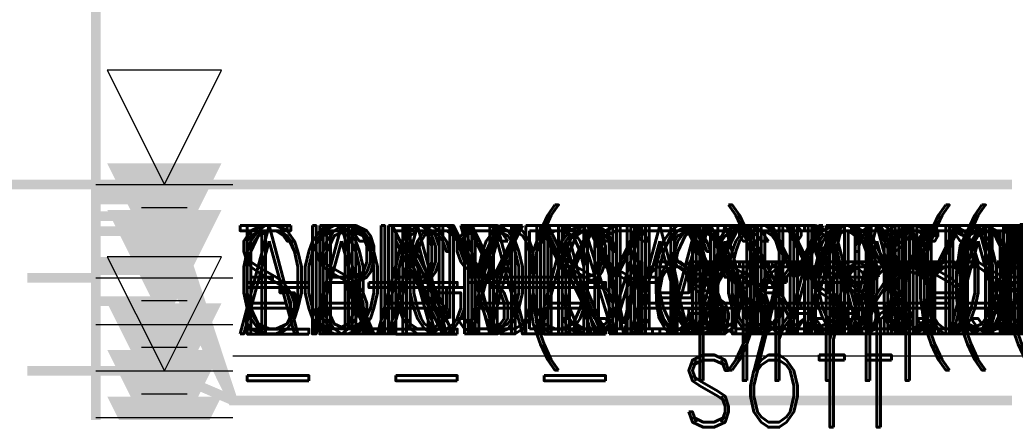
# Model space of a CAD drawing. Extents: x -2 to 113, y -136 to 16.
# Tile 222 of 256: x 12 to 23, y -28 to -24. Entities that reach past the tile are written whole.
import ezdxf
from ezdxf.enums import TextEntityAlignment as Align

# ---------------------------------------------------------------- set-up
doc = ezdxf.new("R2010")
doc.units = 0
doc.header["$MEASUREMENT"] = 0
doc.linetypes.add('SOLID', pattern=[0])
doc.layers.get('0').update_dxf_attribs({"linetype": 'SOLID'})
for name, color, linetype in [('1', 7, 'SOLID'), ('10', 7, 'SOLID'), ('11', 7, 'SOLID'), ('12', 7, 'SOLID'), ('13', 7, 'SOLID'), ('14', 7, 'SOLID'), ('15', 7, 'SOLID'), ('16', 7, 'SOLID'), ('17', 7, 'SOLID'), ('18', 7, 'SOLID'), ('19', 7, 'SOLID'), ('2', 7, 'SOLID'), ('20', 7, 'SOLID'), ('21', 7, 'SOLID'), ('22', 7, 'SOLID'), ('23', 7, 'SOLID'), ('24', 7, 'SOLID'), ('25', 7, 'SOLID'), ('26', 7, 'SOLID'), ('27', 7, 'SOLID'), ('28', 7, 'SOLID'), ('29', 7, 'SOLID'), ('3', 7, 'SOLID'), ('30', 7, 'SOLID'), ('31', 7, 'SOLID'), ('32', 7, 'SOLID'), ('33', 7, 'SOLID'), ('34', 7, 'SOLID'), ('35', 7, 'SOLID'), ('36', 7, 'SOLID'), ('37', 7, 'SOLID'), ('38', 7, 'SOLID'), ('39', 7, 'SOLID'), ('4', 7, 'SOLID'), ('40', 7, 'SOLID'), ('41', 7, 'SOLID'), ('42', 7, 'SOLID'), ('43', 7, 'SOLID'), ('44', 7, 'SOLID'), ('45', 7, 'SOLID'), ('46', 7, 'SOLID'), ('47', 7, 'SOLID'), ('48', 7, 'SOLID'), ('49', 7, 'SOLID'), ('5', 7, 'SOLID'), ('50', 7, 'SOLID'), ('51', 7, 'SOLID'), ('52', 7, 'SOLID'), ('53', 7, 'SOLID'), ('54', 7, 'SOLID'), ('55', 7, 'SOLID'), ('56', 7, 'SOLID'), ('57', 7, 'SOLID'), ('58', 7, 'SOLID'), ('59', 7, 'SOLID'), ('6', 7, 'SOLID'), ('60', 7, 'SOLID'), ('61', 7, 'SOLID'), ('62', 7, 'SOLID'), ('63', 7, 'SOLID'), ('64', 7, 'SOLID'), ('65', 7, 'SOLID'), ('66', 7, 'SOLID'), ('67', 7, 'SOLID'), ('68', 7, 'SOLID'), ('7', 7, 'SOLID'), ('8', 7, 'SOLID'), ('9', 7, 'SOLID')]:
    doc.layers.add(name, color=color, linetype=linetype)
doc.styles.add('ROMAND', font='romand', dxfattribs={"height": 1})

# ---------------------------------------------------------------- blocks, each defined once
blk = doc.blocks.new('DGRFC_WTLEV1')
at = {"color": 7, "linetype": 'SOLID'}
for points in [[(0, 0), (0.05, 0.1), (-0.05, 0.1), (0, 0)], [(-0.06, 0), (0.06, 0)], [(-0.02, -0.02), (0.02, -0.02)]]:
    blk.add_lwpolyline(points, dxfattribs=at)
blk = doc.blocks.new('DGRFC_WTLEV2')
at = {"color": 7, "linetype": 'SOLID'}
for points in [[(-0.06, 0), (0.06, 0)], [(-0.02, -0.02), (0.02, -0.02)]]:
    blk.add_lwpolyline(points, dxfattribs=at)
at = {"color": 7}
blk.add_solid([(0, 0), (0.05, 0.1), (0, 0), (-0.05, 0.1)], dxfattribs=at)

msp = doc.modelspace()

# ---------------------------------------------------------------- linework, layer by layer
at = {"color": 7, "linetype": 'SOLID', "const_width": 0.103}
for points in [[(13.018, -13.139), (13.018, -125.639)], [(-0.218, -25.639), (111.547, -25.639)], [(13.018, -25.639), (12.282, -25.639)], [(13.018, -26.639), (12.282, -26.639)], [(13.018, -27.639), (12.282, -27.639)]]:
    msp.add_lwpolyline(points, dxfattribs=at)
at = {"layer": '1', "color": 7, "linetype": 'SOLID', "const_width": 0.103}
for points in [[(13.018, -13.139), (13.018, -125.639)], [(-0.218, -25.639), (111.547, -25.639)], [(13.018, -25.639), (12.282, -25.639)], [(13.018, -25.719), (13.753, -25.719), (14.488, -27.955), (48.312, -27.955), (49.047, -25.719), (49.782, -25.719)], [(13.018, -26.639), (12.282, -26.639)], [(13.018, -27.639), (12.282, -27.639)]]:
    msp.add_lwpolyline(points, dxfattribs=at)
at = {"layer": '10', "color": 7, "linetype": 'SOLID', "const_width": 0.103}
for points in [[(13.018, -13.139), (13.018, -125.639)], [(-0.218, -25.639), (111.547, -25.639)], [(13.018, -25.639), (12.282, -25.639)], [(13.018, -26.639), (12.282, -26.639)], [(13.018, -27.639), (12.282, -27.639)]]:
    msp.add_lwpolyline(points, dxfattribs=at)
at = {"layer": '11', "color": 7, "linetype": 'SOLID', "const_width": 0.103}
for points in [[(13.018, -13.139), (13.018, -125.639)], [(-0.218, -25.639), (111.547, -25.639)], [(13.018, -25.639), (12.282, -25.639)], [(13.018, -26.639), (12.282, -26.639)], [(13.018, -27.639), (12.282, -27.639)]]:
    msp.add_lwpolyline(points, dxfattribs=at)
at = {"layer": '12', "color": 7, "linetype": 'SOLID', "const_width": 0.103}
for points in [[(13.018, -13.139), (13.018, -125.639)], [(-0.218, -25.639), (111.547, -25.639)], [(13.018, -25.639), (12.282, -25.639)], [(13.018, -26.639), (12.282, -26.639)], [(13.018, -27.639), (12.282, -27.639)], [(13.018, -27.639), (13.753, -27.639), (14.488, -27.955), (48.312, -27.955), (49.047, -27.639), (49.782, -27.639)]]:
    msp.add_lwpolyline(points, dxfattribs=at)
at = {"layer": '13', "color": 7, "linetype": 'SOLID', "const_width": 0.103}
for points in [[(13.018, -13.139), (13.018, -125.639)], [(-0.218, -25.639), (111.547, -25.639)], [(13.018, -25.639), (12.282, -25.639)], [(13.018, -26.639), (12.282, -26.639)], [(13.018, -27.639), (12.282, -27.639)]]:
    msp.add_lwpolyline(points, dxfattribs=at)
at = {"layer": '14', "color": 7, "linetype": 'SOLID', "const_width": 0.103}
for points in [[(13.018, -13.139), (13.018, -125.639)], [(-0.218, -25.639), (111.547, -25.639)], [(13.018, -25.639), (12.282, -25.639)], [(13.018, -26.639), (12.282, -26.639)], [(13.018, -27.639), (12.282, -27.639)], [(13.018, -27.639), (13.753, -27.639), (14.488, -33.017), (48.312, -33.017), (49.047, -27.639), (49.782, -27.639)]]:
    msp.add_lwpolyline(points, dxfattribs=at)
at = {"layer": '15', "color": 7, "linetype": 'SOLID', "const_width": 0.103}
for points in [[(13.018, -13.139), (13.018, -125.639)], [(-0.218, -25.639), (111.547, -25.639)], [(13.018, -25.639), (12.282, -25.639)], [(13.018, -26.639), (12.282, -26.639)], [(13.018, -27.639), (12.282, -27.639)]]:
    msp.add_lwpolyline(points, dxfattribs=at)
at = {"layer": '16', "color": 7, "linetype": 'SOLID', "const_width": 0.103}
for points in [[(13.018, -13.139), (13.018, -125.639)], [(-0.218, -25.639), (111.547, -25.639)], [(13.018, -25.639), (12.282, -25.639)], [(13.018, -26.139), (13.753, -26.139), (14.488, -27.955), (48.312, -27.955), (49.047, -26.139), (49.782, -26.139)], [(13.018, -26.639), (12.282, -26.639)], [(13.018, -26.889), (13.753, -26.889), (14.488, -30.927), (48.312, -30.927), (49.047, -26.889), (49.782, -26.889)], [(13.018, -27.639), (12.282, -27.639)], [(13.018, -27.639), (13.753, -27.639), (14.488, -33.9), (48.312, -33.9), (49.047, -27.639), (49.782, -27.639)]]:
    msp.add_lwpolyline(points, dxfattribs=at)
at = {"layer": '17', "color": 7, "linetype": 'SOLID', "const_width": 0.103}
for points in [[(13.018, -13.139), (13.018, -125.639)], [(-0.218, -25.639), (111.547, -25.639)], [(13.018, -25.639), (12.282, -25.639)], [(13.018, -26.639), (12.282, -26.639)], [(13.018, -27.639), (12.282, -27.639)]]:
    msp.add_lwpolyline(points, dxfattribs=at)
at = {"layer": '18', "color": 7, "linetype": 'SOLID', "const_width": 0.103}
for points in [[(13.018, -13.139), (13.018, -125.639)], [(-0.218, -25.639), (111.547, -25.639)], [(13.018, -25.639), (12.282, -25.639)], [(13.018, -26.639), (12.282, -26.639)], [(13.018, -27.639), (12.282, -27.639)]]:
    msp.add_lwpolyline(points, dxfattribs=at)
at = {"layer": '19', "color": 7, "linetype": 'SOLID', "const_width": 0.103}
for points in [[(13.018, -13.139), (13.018, -125.639)], [(-0.218, -25.639), (111.547, -25.639)], [(13.018, -25.639), (12.282, -25.639)], [(13.018, -26.639), (12.282, -26.639)], [(13.018, -27.639), (12.282, -27.639)]]:
    msp.add_lwpolyline(points, dxfattribs=at)
at = {"layer": '2', "color": 7, "linetype": 'SOLID', "const_width": 0.103}
for points in [[(13.018, -13.139), (13.018, -125.639)], [(-0.218, -25.639), (111.547, -25.639)], [(13.018, -25.639), (12.282, -25.639)], [(13.018, -26.639), (12.282, -26.639)], [(13.018, -27.639), (12.282, -27.639)], [(13.018, -27.639), (13.753, -27.639), (14.488, -33.017), (48.312, -33.017), (49.047, -27.639), (49.782, -27.639)]]:
    msp.add_lwpolyline(points, dxfattribs=at)
at = {"layer": '20', "color": 7, "linetype": 'SOLID', "const_width": 0.103}
for points in [[(13.018, -13.139), (13.018, -125.639)], [(-0.218, -25.639), (111.547, -25.639)], [(13.018, -25.639), (12.282, -25.639)], [(13.018, -26.639), (12.282, -26.639)], [(13.018, -27.639), (12.282, -27.639)], [(13.018, -27.639), (13.753, -27.639), (14.488, -31.142), (48.312, -31.142), (49.047, -27.639), (49.782, -27.639)]]:
    msp.add_lwpolyline(points, dxfattribs=at)
at = {"layer": '21', "color": 7, "linetype": 'SOLID', "const_width": 0.103}
for points in [[(13.018, -13.139), (13.018, -125.639)], [(-0.218, -25.639), (111.547, -25.639)], [(13.018, -25.639), (12.282, -25.639)], [(13.018, -26.639), (12.282, -26.639)], [(13.018, -27.639), (12.282, -27.639)]]:
    msp.add_lwpolyline(points, dxfattribs=at)
at = {"layer": '22', "color": 7, "linetype": 'SOLID', "const_width": 0.103}
for points in [[(13.018, -13.139), (13.018, -125.639)], [(-0.218, -25.639), (111.547, -25.639)], [(13.018, -25.639), (12.282, -25.639)], [(13.018, -26.639), (12.282, -26.639)], [(13.018, -27.639), (12.282, -27.639)]]:
    msp.add_lwpolyline(points, dxfattribs=at)
at = {"layer": '23', "color": 7, "linetype": 'SOLID', "const_width": 0.103}
for points in [[(13.018, -13.139), (13.018, -125.639)], [(-0.218, -25.639), (111.547, -25.639)], [(13.018, -25.639), (12.282, -25.639)], [(13.018, -26.639), (12.282, -26.639)], [(13.018, -27.639), (12.282, -27.639)]]:
    msp.add_lwpolyline(points, dxfattribs=at)
at = {"layer": '24', "color": 7, "linetype": 'SOLID', "const_width": 0.103}
for points in [[(13.018, -13.139), (13.018, -125.639)], [(-0.218, -25.639), (111.547, -25.639)], [(13.018, -25.639), (12.282, -25.639)], [(13.018, -26.639), (12.282, -26.639)], [(13.018, -27.639), (12.282, -27.639)]]:
    msp.add_lwpolyline(points, dxfattribs=at)
at = {"layer": '25', "color": 7, "linetype": 'SOLID', "const_width": 0.103}
for points in [[(13.018, -13.139), (13.018, -125.639)], [(-0.218, -25.639), (111.547, -25.639)], [(13.018, -25.639), (12.282, -25.639)], [(13.018, -26.639), (12.282, -26.639)], [(13.018, -27.639), (12.282, -27.639)]]:
    msp.add_lwpolyline(points, dxfattribs=at)
at = {"layer": '26', "color": 7, "linetype": 'SOLID', "const_width": 0.103}
for points in [[(13.018, -13.139), (13.018, -125.639)], [(-0.218, -25.639), (111.547, -25.639)], [(13.018, -25.639), (12.282, -25.639)], [(13.018, -26.639), (12.282, -26.639)], [(13.018, -27.639), (12.282, -27.639)]]:
    msp.add_lwpolyline(points, dxfattribs=at)
at = {"layer": '27', "color": 7, "linetype": 'SOLID', "const_width": 0.103}
for points in [[(13.018, -13.139), (13.018, -125.639)], [(-0.218, -25.639), (111.547, -25.639)], [(13.018, -25.639), (12.282, -25.639)], [(13.018, -26.639), (12.282, -26.639)], [(13.018, -27.639), (12.282, -27.639)]]:
    msp.add_lwpolyline(points, dxfattribs=at)
at = {"layer": '28', "color": 7, "linetype": 'SOLID', "const_width": 0.103}
for points in [[(13.018, -13.139), (13.018, -125.639)], [(-0.218, -25.639), (111.547, -25.639)], [(13.018, -25.639), (12.282, -25.639)], [(13.018, -26.639), (12.282, -26.639)], [(13.018, -27.639), (12.282, -27.639)]]:
    msp.add_lwpolyline(points, dxfattribs=at)
at = {"layer": '29', "color": 7, "linetype": 'SOLID', "const_width": 0.103}
for points in [[(13.018, -13.139), (13.018, -125.639)], [(-0.218, -25.639), (111.547, -25.639)], [(13.018, -25.639), (12.282, -25.639)], [(13.018, -26.639), (12.282, -26.639)], [(13.018, -27.639), (12.282, -27.639)]]:
    msp.add_lwpolyline(points, dxfattribs=at)
at = {"layer": '3', "color": 7, "linetype": 'SOLID', "const_width": 0.103}
for points in [[(13.018, -13.139), (13.018, -125.639)], [(-0.218, -25.639), (111.547, -25.639)], [(13.018, -25.639), (12.282, -25.639)], [(13.018, -26.639), (12.282, -26.639)], [(13.018, -27.639), (12.282, -27.639)]]:
    msp.add_lwpolyline(points, dxfattribs=at)
at = {"layer": '30', "color": 7, "linetype": 'SOLID', "const_width": 0.103}
for points in [[(13.018, -13.139), (13.018, -125.639)], [(-0.218, -25.639), (111.547, -25.639)], [(13.018, -25.639), (12.282, -25.639)], [(13.018, -26.639), (12.282, -26.639)], [(13.018, -27.639), (12.282, -27.639)]]:
    msp.add_lwpolyline(points, dxfattribs=at)
at = {"layer": '31', "color": 7, "linetype": 'SOLID', "const_width": 0.103}
for points in [[(13.018, -13.139), (13.018, -125.639)], [(-0.218, -25.639), (111.547, -25.639)], [(13.018, -25.639), (12.282, -25.639)], [(13.018, -26.639), (12.282, -26.639)], [(13.018, -27.639), (12.282, -27.639)]]:
    msp.add_lwpolyline(points, dxfattribs=at)
at = {"layer": '32', "color": 7, "linetype": 'SOLID', "const_width": 0.103}
for points in [[(13.018, -13.139), (13.018, -125.639)], [(-0.218, -25.639), (111.547, -25.639)], [(13.018, -25.639), (12.282, -25.639)], [(13.018, -26.639), (12.282, -26.639)], [(13.018, -27.639), (12.282, -27.639)]]:
    msp.add_lwpolyline(points, dxfattribs=at)
at = {"layer": '33', "color": 7, "linetype": 'SOLID', "const_width": 0.103}
for points in [[(13.018, -13.139), (13.018, -125.639)], [(-0.218, -25.639), (111.547, -25.639)], [(13.018, -25.639), (12.282, -25.639)], [(13.018, -26.639), (12.282, -26.639)], [(13.018, -27.639), (12.282, -27.639)]]:
    msp.add_lwpolyline(points, dxfattribs=at)
at = {"layer": '34', "color": 7, "linetype": 'SOLID', "const_width": 0.103}
for points in [[(13.018, -13.139), (13.018, -125.639)], [(-0.218, -25.639), (111.547, -25.639)], [(13.018, -25.639), (12.282, -25.639)], [(13.018, -26.639), (12.282, -26.639)], [(13.018, -27.639), (12.282, -27.639)]]:
    msp.add_lwpolyline(points, dxfattribs=at)
at = {"layer": '35', "color": 7, "linetype": 'SOLID', "const_width": 0.103}
for points in [[(13.018, -13.139), (13.018, -125.639)], [(-0.218, -25.639), (111.547, -25.639)], [(13.018, -25.639), (12.282, -25.639)], [(13.018, -26.639), (12.282, -26.639)], [(13.018, -27.639), (12.282, -27.639)]]:
    msp.add_lwpolyline(points, dxfattribs=at)
at = {"layer": '36', "color": 7, "linetype": 'SOLID', "const_width": 0.103}
for points in [[(13.018, -13.139), (13.018, -125.639)], [(-0.218, -25.639), (111.547, -25.639)], [(13.018, -25.639), (12.282, -25.639)], [(13.018, -26.639), (12.282, -26.639)], [(13.018, -27.639), (12.282, -27.639)]]:
    msp.add_lwpolyline(points, dxfattribs=at)
at = {"layer": '37', "color": 7, "linetype": 'SOLID', "const_width": 0.103}
for points in [[(13.018, -13.139), (13.018, -125.639)], [(-0.218, -25.639), (111.547, -25.639)], [(13.018, -25.639), (12.282, -25.639)], [(13.018, -26.639), (12.282, -26.639)], [(13.018, -27.639), (12.282, -27.639)]]:
    msp.add_lwpolyline(points, dxfattribs=at)
at = {"layer": '38', "color": 7, "linetype": 'SOLID', "const_width": 0.103}
for points in [[(13.018, -13.139), (13.018, -125.639)], [(-0.218, -25.639), (111.547, -25.639)], [(13.018, -25.639), (12.282, -25.639)], [(13.018, -26.639), (12.282, -26.639)], [(13.018, -27.639), (12.282, -27.639)]]:
    msp.add_lwpolyline(points, dxfattribs=at)
at = {"layer": '39', "color": 7, "linetype": 'SOLID', "const_width": 0.103}
for points in [[(13.018, -13.139), (13.018, -125.639)], [(-0.218, -25.639), (111.547, -25.639)], [(13.018, -25.639), (12.282, -25.639)], [(13.018, -26.639), (12.282, -26.639)], [(13.018, -27.639), (12.282, -27.639)]]:
    msp.add_lwpolyline(points, dxfattribs=at)
at = {"layer": '4', "color": 7, "linetype": 'SOLID', "const_width": 0.103}
for points in [[(13.018, -13.139), (13.018, -125.639)], [(-0.218, -25.639), (111.547, -25.639)], [(13.018, -25.639), (12.282, -25.639)], [(13.018, -26.639), (12.282, -26.639)], [(13.018, -27.639), (12.282, -27.639)]]:
    msp.add_lwpolyline(points, dxfattribs=at)
at = {"layer": '40', "color": 7, "linetype": 'SOLID', "const_width": 0.103}
for points in [[(13.018, -13.139), (13.018, -125.639)], [(-0.218, -25.639), (111.547, -25.639)], [(13.018, -25.639), (12.282, -25.639)], [(13.018, -26.639), (12.282, -26.639)], [(13.018, -27.639), (12.282, -27.639)]]:
    msp.add_lwpolyline(points, dxfattribs=at)
at = {"layer": '41', "color": 7, "linetype": 'SOLID', "const_width": 0.103}
for points in [[(13.018, -13.139), (13.018, -125.639)], [(-0.218, -25.639), (111.547, -25.639)], [(13.018, -25.639), (12.282, -25.639)], [(13.018, -26.639), (12.282, -26.639)], [(13.018, -27.639), (12.282, -27.639)]]:
    msp.add_lwpolyline(points, dxfattribs=at)
at = {"layer": '42', "color": 7, "linetype": 'SOLID', "const_width": 0.103}
for points in [[(13.018, -13.139), (13.018, -125.639)], [(-0.218, -25.639), (111.547, -25.639)], [(13.018, -25.639), (12.282, -25.639)], [(13.018, -26.639), (12.282, -26.639)], [(13.018, -27.639), (12.282, -27.639)]]:
    msp.add_lwpolyline(points, dxfattribs=at)
at = {"layer": '43', "color": 7, "linetype": 'SOLID', "const_width": 0.103}
for points in [[(13.018, -13.139), (13.018, -125.639)], [(-0.218, -25.639), (111.547, -25.639)], [(13.018, -25.639), (12.282, -25.639)], [(13.018, -26.639), (12.282, -26.639)], [(13.018, -27.639), (12.282, -27.639)]]:
    msp.add_lwpolyline(points, dxfattribs=at)
at = {"layer": '44', "color": 7, "linetype": 'SOLID', "const_width": 0.103}
for points in [[(13.018, -13.139), (13.018, -125.639)], [(-0.218, -25.639), (111.547, -25.639)], [(13.018, -25.639), (12.282, -25.639)], [(13.018, -26.639), (12.282, -26.639)], [(13.018, -27.639), (12.282, -27.639)]]:
    msp.add_lwpolyline(points, dxfattribs=at)
at = {"layer": '45', "color": 7, "linetype": 'SOLID', "const_width": 0.103}
for points in [[(13.018, -13.139), (13.018, -125.639)], [(-0.218, -25.639), (111.547, -25.639)], [(13.018, -25.639), (12.282, -25.639)], [(13.018, -26.639), (12.282, -26.639)], [(13.018, -27.639), (12.282, -27.639)]]:
    msp.add_lwpolyline(points, dxfattribs=at)
at = {"layer": '46', "color": 7, "linetype": 'SOLID', "const_width": 0.103}
for points in [[(13.018, -13.139), (13.018, -125.639)], [(-0.218, -25.639), (111.547, -25.639)], [(13.018, -25.639), (12.282, -25.639)], [(13.018, -25.979), (13.753, -25.979), (14.488, -27.955), (48.312, -27.955), (49.047, -25.979), (49.782, -25.979)], [(13.018, -26.639), (12.282, -26.639)], [(13.018, -27.639), (12.282, -27.639)]]:
    msp.add_lwpolyline(points, dxfattribs=at)
at = {"layer": '47', "color": 7, "linetype": 'SOLID', "const_width": 0.103}
for points in [[(13.018, -13.139), (13.018, -125.639)], [(-0.218, -25.639), (111.547, -25.639)], [(13.018, -25.639), (12.282, -25.639)], [(13.018, -26.139), (13.753, -26.139), (14.488, -27.955), (48.312, -27.955), (49.047, -26.139), (49.782, -26.139)], [(13.018, -26.639), (12.282, -26.639)], [(13.018, -27.639), (12.282, -27.639)]]:
    msp.add_lwpolyline(points, dxfattribs=at)
at = {"layer": '48', "color": 7, "linetype": 'SOLID', "const_width": 0.103}
for points in [[(13.018, -13.139), (13.018, -125.639)], [(-0.218, -25.639), (111.547, -25.639)], [(13.018, -25.639), (12.282, -25.639)], [(13.018, -26.639), (12.282, -26.639)], [(13.018, -27.639), (12.282, -27.639)]]:
    msp.add_lwpolyline(points, dxfattribs=at)
at = {"layer": '49', "color": 7, "linetype": 'SOLID', "const_width": 0.103}
for points in [[(13.018, -13.139), (13.018, -125.639)], [(-0.218, -25.639), (111.547, -25.639)], [(13.018, -25.639), (12.282, -25.639)], [(13.018, -25.799), (13.753, -25.799), (14.488, -27.955), (48.312, -27.955), (49.047, -25.799), (49.782, -25.799)], [(13.018, -26.639), (12.282, -26.639)], [(13.018, -27.639), (12.282, -27.639)]]:
    msp.add_lwpolyline(points, dxfattribs=at)
at = {"layer": '5', "color": 7, "linetype": 'SOLID', "const_width": 0.103}
for points in [[(13.018, -13.139), (13.018, -125.639)], [(-0.218, -25.639), (111.547, -25.639)], [(13.018, -25.639), (12.282, -25.639)], [(13.018, -26.639), (12.282, -26.639)], [(13.018, -27.639), (12.282, -27.639)]]:
    msp.add_lwpolyline(points, dxfattribs=at)
at = {"layer": '50', "color": 7, "linetype": 'SOLID', "const_width": 0.103}
for points in [[(13.018, -13.139), (13.018, -125.639)], [(-0.218, -25.639), (111.547, -25.639)], [(13.018, -25.639), (12.282, -25.639)], [(13.018, -26.639), (12.282, -26.639)], [(13.018, -27.639), (12.282, -27.639)], [(13.018, -27.639), (13.753, -27.639), (14.488, -33.017), (48.312, -33.017), (49.047, -27.639), (49.782, -27.639)]]:
    msp.add_lwpolyline(points, dxfattribs=at)
at = {"layer": '51', "color": 7, "linetype": 'SOLID', "const_width": 0.103}
for points in [[(13.018, -13.139), (13.018, -125.639)], [(-0.218, -25.639), (111.547, -25.639)], [(13.018, -25.639), (12.282, -25.639)], [(13.018, -26.639), (12.282, -26.639)], [(13.018, -27.639), (12.282, -27.639)]]:
    msp.add_lwpolyline(points, dxfattribs=at)
at = {"layer": '52', "color": 7, "linetype": 'SOLID', "const_width": 0.103}
for points in [[(13.018, -13.139), (13.018, -125.639)], [(-0.218, -25.639), (111.547, -25.639)], [(13.018, -25.639), (12.282, -25.639)], [(13.018, -26.139), (13.753, -26.139), (14.488, -27.955), (48.312, -27.955), (49.047, -26.139), (49.782, -26.139)], [(13.018, -26.559), (13.753, -26.559), (14.488, -30.927), (48.312, -30.927), (49.047, -26.559), (49.782, -26.559)], [(13.018, -26.639), (12.282, -26.639)], [(13.018, -27.639), (12.282, -27.639)]]:
    msp.add_lwpolyline(points, dxfattribs=at)
at = {"layer": '53', "color": 7, "linetype": 'SOLID', "const_width": 0.103}
for points in [[(13.018, -13.139), (13.018, -125.639)], [(-0.218, -25.639), (111.547, -25.639)], [(13.018, -25.639), (12.282, -25.639)], [(13.018, -26.639), (12.282, -26.639)], [(13.018, -27.639), (12.282, -27.639)]]:
    msp.add_lwpolyline(points, dxfattribs=at)
at = {"layer": '54', "color": 7, "linetype": 'SOLID', "const_width": 0.103}
for points in [[(13.018, -13.139), (13.018, -125.639)], [(-0.218, -25.639), (111.547, -25.639)], [(13.018, -25.639), (12.282, -25.639)], [(13.018, -26.639), (12.282, -26.639)], [(13.018, -27.639), (12.282, -27.639)]]:
    msp.add_lwpolyline(points, dxfattribs=at)
at = {"layer": '55', "color": 7, "linetype": 'SOLID', "const_width": 0.103}
for points in [[(13.018, -13.139), (13.018, -125.639)], [(-0.218, -25.639), (111.547, -25.639)], [(13.018, -25.639), (12.282, -25.639)], [(13.018, -26.639), (12.282, -26.639)], [(13.018, -27.639), (12.282, -27.639)]]:
    msp.add_lwpolyline(points, dxfattribs=at)
at = {"layer": '56', "color": 7, "linetype": 'SOLID', "const_width": 0.103}
for points in [[(13.018, -13.139), (13.018, -125.639)], [(-0.218, -25.639), (111.547, -25.639)], [(13.018, -25.639), (12.282, -25.639)], [(13.018, -25.979), (13.753, -25.979), (14.488, -27.955), (48.312, -27.955), (49.047, -25.979), (49.782, -25.979)], [(13.018, -26.639), (12.282, -26.639)], [(13.018, -27.639), (12.282, -27.639)]]:
    msp.add_lwpolyline(points, dxfattribs=at)
at = {"layer": '57', "color": 7, "linetype": 'SOLID', "const_width": 0.103}
for points in [[(13.018, -13.139), (13.018, -125.639)], [(-0.218, -25.639), (111.547, -25.639)], [(13.018, -25.639), (12.282, -25.639)], [(13.018, -26.639), (12.282, -26.639)], [(13.018, -27.639), (12.282, -27.639)]]:
    msp.add_lwpolyline(points, dxfattribs=at)
at = {"layer": '58', "color": 7, "linetype": 'SOLID', "const_width": 0.103}
for points in [[(13.018, -13.139), (13.018, -125.639)], [(-0.218, -25.639), (111.547, -25.639)], [(13.018, -25.639), (12.282, -25.639)], [(13.018, -26.639), (12.282, -26.639)], [(13.018, -27.639), (12.282, -27.639)]]:
    msp.add_lwpolyline(points, dxfattribs=at)
at = {"layer": '59', "color": 7, "linetype": 'SOLID', "const_width": 0.103}
for points in [[(13.018, -13.139), (13.018, -125.639)], [(-0.218, -25.639), (111.547, -25.639)], [(13.018, -25.639), (12.282, -25.639)], [(13.018, -26.639), (12.282, -26.639)], [(13.018, -27.639), (12.282, -27.639)]]:
    msp.add_lwpolyline(points, dxfattribs=at)
at = {"layer": '6', "color": 7, "linetype": 'SOLID', "const_width": 0.103}
for points in [[(13.018, -13.139), (13.018, -125.639)], [(-0.218, -25.639), (111.547, -25.639)], [(13.018, -25.639), (12.282, -25.639)], [(13.018, -26.469), (13.753, -26.469), (14.488, -27.955), (48.312, -27.955), (49.047, -26.469), (49.782, -26.469)], [(13.018, -26.639), (12.282, -26.639)], [(13.018, -27.639), (12.282, -27.639)]]:
    msp.add_lwpolyline(points, dxfattribs=at)
at = {"layer": '60', "color": 7, "linetype": 'SOLID', "const_width": 0.103}
for points in [[(13.018, -13.139), (13.018, -125.639)], [(-0.218, -25.639), (111.547, -25.639)], [(13.018, -25.639), (12.282, -25.639)], [(13.018, -26.639), (12.282, -26.639)], [(13.018, -27.639), (12.282, -27.639)]]:
    msp.add_lwpolyline(points, dxfattribs=at)
at = {"layer": '61', "color": 7, "linetype": 'SOLID', "const_width": 0.103}
for points in [[(13.018, -13.139), (13.018, -125.639)], [(-0.218, -25.639), (111.547, -25.639)], [(13.018, -25.639), (12.282, -25.639)], [(13.018, -26.639), (12.282, -26.639)], [(13.018, -27.639), (12.282, -27.639)]]:
    msp.add_lwpolyline(points, dxfattribs=at)
at = {"layer": '62', "color": 7, "linetype": 'SOLID', "const_width": 0.103}
for points in [[(13.018, -13.139), (13.018, -125.639)], [(-0.218, -25.639), (111.547, -25.639)], [(13.018, -25.639), (12.282, -25.639)], [(13.018, -26.639), (12.282, -26.639)], [(13.018, -27.639), (12.282, -27.639)]]:
    msp.add_lwpolyline(points, dxfattribs=at)
at = {"layer": '63', "color": 7, "linetype": 'SOLID', "const_width": 0.103}
for points in [[(13.018, -13.139), (13.018, -125.639)], [(-0.218, -25.639), (111.547, -25.639)], [(13.018, -25.639), (12.282, -25.639)], [(13.018, -26.639), (12.282, -26.639)], [(13.018, -27.639), (12.282, -27.639)]]:
    msp.add_lwpolyline(points, dxfattribs=at)
at = {"layer": '64', "color": 7, "linetype": 'SOLID', "const_width": 0.103}
for points in [[(13.018, -13.139), (13.018, -125.639)], [(-0.218, -25.639), (111.547, -25.639)], [(13.018, -25.639), (12.282, -25.639)], [(13.018, -26.639), (12.282, -26.639)], [(13.018, -27.639), (12.282, -27.639)]]:
    msp.add_lwpolyline(points, dxfattribs=at)
at = {"layer": '65', "color": 7, "linetype": 'SOLID', "const_width": 0.103}
for points in [[(13.018, -13.139), (13.018, -125.639)], [(-0.218, -25.639), (111.547, -25.639)], [(13.018, -25.639), (12.282, -25.639)], [(13.018, -26.639), (12.282, -26.639)], [(13.018, -27.639), (12.282, -27.639)]]:
    msp.add_lwpolyline(points, dxfattribs=at)
at = {"layer": '66', "color": 7, "linetype": 'SOLID', "const_width": 0.103}
for points in [[(13.018, -13.139), (13.018, -125.639)], [(-0.218, -25.639), (111.547, -25.639)], [(13.018, -25.639), (12.282, -25.639)], [(13.018, -26.639), (12.282, -26.639)], [(13.018, -27.639), (12.282, -27.639)]]:
    msp.add_lwpolyline(points, dxfattribs=at)
at = {"layer": '67', "color": 7, "linetype": 'SOLID', "const_width": 0.103}
for points in [[(13.018, -13.139), (13.018, -125.639)], [(-0.218, -25.639), (111.547, -25.639)], [(13.018, -25.639), (12.282, -25.639)], [(13.018, -26.639), (12.282, -26.639)], [(13.018, -27.639), (12.282, -27.639)]]:
    msp.add_lwpolyline(points, dxfattribs=at)
at = {"layer": '68', "color": 7, "linetype": 'SOLID', "const_width": 0.103}
for points in [[(13.018, -13.139), (13.018, -125.639)], [(-0.218, -25.639), (111.547, -25.639)], [(13.018, -25.639), (12.282, -25.639)], [(13.018, -26.639), (12.282, -26.639)], [(13.018, -27.639), (12.282, -27.639)]]:
    msp.add_lwpolyline(points, dxfattribs=at)
at = {"layer": '7', "color": 7, "linetype": 'SOLID', "const_width": 0.103}
for points in [[(13.018, -13.139), (13.018, -125.639)], [(-0.218, -25.639), (111.547, -25.639)], [(13.018, -25.639), (12.282, -25.639)], [(13.018, -26.639), (12.282, -26.639)], [(13.018, -27.639), (12.282, -27.639)]]:
    msp.add_lwpolyline(points, dxfattribs=at)
at = {"layer": '8', "color": 7, "linetype": 'SOLID', "const_width": 0.103}
for points in [[(13.018, -13.139), (13.018, -125.639)], [(-0.218, -25.639), (111.547, -25.639)], [(13.018, -25.639), (12.282, -25.639)], [(13.018, -26.139), (13.753, -26.139), (14.488, -27.955), (48.312, -27.955), (49.047, -26.139), (49.782, -26.139)], [(13.018, -26.639), (12.282, -26.639)], [(13.018, -27.639), (12.282, -27.639)]]:
    msp.add_lwpolyline(points, dxfattribs=at)
at = {"layer": '9', "color": 7, "linetype": 'SOLID', "const_width": 0.103}
for points in [[(13.018, -13.139), (13.018, -125.639)], [(-0.218, -25.639), (111.547, -25.639)], [(13.018, -25.639), (12.282, -25.639)], [(13.018, -26.639), (12.282, -26.639)], [(13.018, -27.639), (12.282, -27.639)]]:
    msp.add_lwpolyline(points, dxfattribs=at)

# ---------------------------------------------------------------- block references
at = {"xscale": 12.25490196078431, "yscale": 12.25490196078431, "zscale": 14.70588235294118}
msp.add_blockref('DGRFC_WTLEV1', (13.753, -27.639), dxfattribs=at)
at = {"layer": '1', "xscale": 12.25490196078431, "yscale": 12.25490196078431, "zscale": 14.70588235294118}
msp.add_blockref('DGRFC_WTLEV1', (13.753, -27.639), dxfattribs=at)
at = {"layer": '22', "xscale": 12.25490196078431, "yscale": 12.25490196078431, "zscale": 14.70588235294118}
msp.add_blockref('DGRFC_WTLEV1', (13.753, -25.639), dxfattribs=at)
at = {"layer": '24', "xscale": 12.25490196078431, "yscale": 12.25490196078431, "zscale": 14.70588235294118}
msp.add_blockref('DGRFC_WTLEV1', (13.753, -25.639), dxfattribs=at)
at = {"layer": '27', "xscale": 12.25490196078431, "yscale": 12.25490196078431, "zscale": 14.70588235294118}
msp.add_blockref('DGRFC_WTLEV1', (13.753, -25.639), dxfattribs=at)
at = {"layer": '41', "xscale": 12.25490196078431, "yscale": 12.25490196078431, "zscale": 14.70588235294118}
msp.add_blockref('DGRFC_WTLEV1', (13.753, -25.639), dxfattribs=at)
at = {"layer": '46', "xscale": 12.25490196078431, "yscale": 12.25490196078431, "zscale": 14.70588235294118}
msp.add_blockref('DGRFC_WTLEV2', (13.753, -28.639), dxfattribs=at)
at = {"layer": '48', "xscale": 12.25490196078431, "yscale": 12.25490196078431, "zscale": 14.70588235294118}
msp.add_blockref('DGRFC_WTLEV2', (13.753, -28.139), dxfattribs=at)
at = {"layer": '50', "xscale": 12.25490196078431, "yscale": 12.25490196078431, "zscale": 14.70588235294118}
msp.add_blockref('DGRFC_WTLEV2', (13.753, -28.639), dxfattribs=at)
at = {"layer": '61', "xscale": 12.25490196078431, "yscale": 12.25490196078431, "zscale": 14.70588235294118}
msp.add_blockref('DGRFC_WTLEV2', (13.753, -26.639), dxfattribs=at)
at = {"layer": '63', "xscale": 12.25490196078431, "yscale": 12.25490196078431, "zscale": 14.70588235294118}
msp.add_blockref('DGRFC_WTLEV2', (13.753, -27.139), dxfattribs=at)
at = {"layer": '8', "xscale": 12.25490196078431, "yscale": 12.25490196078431, "zscale": 14.70588235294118}
for name, p in [('DGRFC_WTLEV1', (13.753, -27.639)), ('DGRFC_WTLEV2', (13.753, -29.139))]:
    msp.add_blockref(name, p, dxfattribs=at)

# ---------------------------------------------------------------- texts
at = {"color": 7, "style": 'ROMAND', "width": 0.78}
msp.add_text('%%uSILTY SAND (SM)%%u', height=1.1625, dxfattribs=at).set_placement((14.488, -26.08), align=Align.TOP_LEFT)
at = {"layer": '1', "color": 7, "style": 'ROMAND', "width": 0.78}
msp.add_text('%%uORGANIC LADEN TOPSOIL= 1 INCH%%u', height=1.1625, dxfattribs=at).set_placement((14.488, -26.08), align=Align.TOP_LEFT)
at = {"layer": '10', "color": 7, "style": 'ROMAND', "width": 0.78}
msp.add_text('%%uSLIGHTLY CLAYEY SAND (SP-SC)%%u', height=1.1625, dxfattribs=at).set_placement((14.488, -26.08), align=Align.TOP_LEFT)
at = {"layer": '11', "color": 7, "style": 'ROMAND', "width": 0.78}
msp.add_text('- - - soft', height=1.1625, dxfattribs=at).set_placement((14.488, -27.08), align=Align.TOP_LEFT)
at = {"layer": '12', "color": 7, "style": 'ROMAND', "width": 0.78}
msp.add_text('%%uGRAVEL%%u', height=1.1625, dxfattribs=at).set_placement((14.488, -26.08), align=Align.TOP_LEFT)
at = {"layer": '13', "color": 7, "style": 'ROMAND', "width": 0.78}
msp.add_text('- - - hard', height=1.1625, dxfattribs=at).set_placement((14.488, -26.08), align=Align.TOP_LEFT)
at = {"layer": '14', "color": 7, "style": 'ROMAND', "width": 0.78}
msp.add_text('%%uFILL: CLAYEY SAND (SC)%%u', height=1.1625, dxfattribs=at).set_placement((14.488, -26.08), align=Align.TOP_LEFT)
at = {"layer": '16', "color": 7, "style": 'ROMAND', "width": 0.78}
msp.add_text('%%uASPHALT= 6 INCHES%%u', height=1.1625, dxfattribs=at).set_placement((14.488, -26.08), align=Align.TOP_LEFT)
at = {"layer": '17', "color": 7, "style": 'ROMAND', "width": 0.78}
msp.add_text('- - - firm', height=1.1625, dxfattribs=at).set_placement((14.488, -26.58), align=Align.TOP_LEFT)
at = {"layer": '18', "color": 7, "style": 'ROMAND', "width": 0.78}
msp.add_text('%%uSLIGHTLY SILTY SAND (SP-SM)%%u', height=1.1625, dxfattribs=at).set_placement((14.488, -26.08), align=Align.TOP_LEFT)
at = {"layer": '2', "color": 7, "style": 'ROMAND', "width": 0.78}
msp.add_text('%%uSLIGHTLY SILTY SAND (SM)%%u', height=1.1625, dxfattribs=at).set_placement((14.488, -26.08), align=Align.TOP_LEFT)
at = {"layer": '20', "color": 7, "style": 'ROMAND', "width": 0.78}
msp.add_text('%%uCLAYEY SAND (SC)%%u', height=1.1625, dxfattribs=at).set_placement((14.488, -26.08), align=Align.TOP_LEFT)
at = {"layer": '22', "color": 7, "style": 'ROMAND', "width": 0.78}
msp.add_text('%%uCLAYEY SAND (SC)%%u', height=1.1625, dxfattribs=at).set_placement((14.488, -26.08), align=Align.TOP_LEFT)
at = {"layer": '23', "color": 7, "style": 'ROMAND', "width": 0.78}
msp.add_text('- - - no shell', height=1.1625, dxfattribs=at).set_placement((14.488, -26.08), align=Align.TOP_LEFT)
at = {"layer": '24', "color": 7, "style": 'ROMAND', "width": 0.78}
msp.add_text('%%uSANDY CLAY (CL)%%u', height=1.1625, dxfattribs=at).set_placement((14.488, -26.08), align=Align.TOP_LEFT)
at = {"layer": '26', "color": 7, "style": 'ROMAND', "width": 0.78}
msp.add_text('%%uSILTY SAND (SM)%%u', height=1.1625, dxfattribs=at).set_placement((14.488, -26.08), align=Align.TOP_LEFT)
at = {"layer": '27', "color": 7, "style": 'ROMAND', "width": 0.78}
msp.add_text('%%uSANDY SILT (MH)%%u', height=1.1625, dxfattribs=at).set_placement((14.488, -26.08), align=Align.TOP_LEFT)
at = {"layer": '28', "color": 7, "style": 'ROMAND', "width": 0.78}
msp.add_text('- - - very stiff', height=1.1625, dxfattribs=at).set_placement((14.488, -26.08), align=Align.TOP_LEFT)
at = {"layer": '29', "color": 7, "style": 'ROMAND', "width": 0.78}
msp.add_text('%%uFILL: SLIGHTLY SILTY SAND (SP-SM)%%u', height=1.1625, dxfattribs=at).set_placement((14.488, -26.08), align=Align.TOP_LEFT)
at = {"layer": '30', "color": 7, "style": 'ROMAND', "width": 0.78}
msp.add_text('%%uCLAYEY SAND (SC)%%u', height=1.1625, dxfattribs=at).set_placement((14.488, -26.08), align=Align.TOP_LEFT)
at = {"layer": '31', "color": 7, "style": 'ROMAND', "width": 0.78}
msp.add_text('- - - very stiff', height=1.1625, dxfattribs=at).set_placement((14.488, -26.08), align=Align.TOP_LEFT)
at = {"layer": '39', "color": 7, "style": 'ROMAND', "width": 0.78}
msp.add_text('%%uFILL: SAND (SP)%%u', height=1.1625, dxfattribs=at).set_placement((14.488, -26.08), align=Align.TOP_LEFT)
at = {"layer": '4', "color": 7, "style": 'ROMAND', "width": 0.78}
msp.add_text('%%uSILTY SAND (SM)%%u', height=1.1625, dxfattribs=at).set_placement((14.488, -26.08), align=Align.TOP_LEFT)
at = {"layer": '41', "color": 7, "style": 'ROMAND', "width": 0.78}
msp.add_text('%%uCLAYEY SAND (SC)%%u', height=1.1625, dxfattribs=at).set_placement((14.488, -26.08), align=Align.TOP_LEFT)
at = {"layer": '42', "color": 7, "style": 'ROMAND', "width": 0.78}
msp.add_text('- - - stiff', height=1.1625, dxfattribs=at).set_placement((14.488, -26.08), align=Align.TOP_LEFT)
at = {"layer": '43', "color": 7, "style": 'ROMAND', "width": 0.78}
msp.add_text('%%uCLAYEY SAND (SC)%%u', height=1.1625, dxfattribs=at).set_placement((14.488, -26.08), align=Align.TOP_LEFT)
at = {"layer": '45', "color": 7, "style": 'ROMAND', "width": 0.78}
msp.add_text('%%uFILL: SLIGHTLY SILTY SAND (SP-SM)%%u', height=1.1625, dxfattribs=at).set_placement((14.488, -26.08), align=Align.TOP_LEFT)
at = {"layer": '46', "color": 7, "style": 'ROMAND', "width": 0.78}
msp.add_text('%%uORGANIC LADEN TOPSOIL= 4 INCHES%%u', height=1.1625, dxfattribs=at).set_placement((14.488, -26.08), align=Align.TOP_LEFT)
at = {"layer": '47', "color": 7, "style": 'ROMAND', "width": 0.78}
msp.add_text('%%uORGANIC LADEN TOPSOIL= 6 INCHES%%u', height=1.1625, dxfattribs=at).set_placement((14.488, -26.08), align=Align.TOP_LEFT)
at = {"layer": '48', "color": 7, "style": 'ROMAND', "width": 0.78}
msp.add_text('%%uSILTY SAND (SM)%%u', height=1.1625, dxfattribs=at).set_placement((14.488, -26.08), align=Align.TOP_LEFT)
at = {"layer": '49', "color": 7, "style": 'ROMAND', "width": 0.78}
msp.add_text('%%uTOPSOIL= 2 INCHES%%u', height=1.1625, dxfattribs=at).set_placement((14.488, -26.08), align=Align.TOP_LEFT)
at = {"layer": '5', "color": 7, "style": 'ROMAND', "width": 0.78}
msp.add_text('- - - firm', height=1.1625, dxfattribs=at).set_placement((14.488, -26.08), align=Align.TOP_LEFT)
at = {"layer": '50', "color": 7, "style": 'ROMAND', "width": 0.78}
msp.add_text('%%uSLIGHTLY SILTY SAND (SP-SM)%%u', height=1.1625, dxfattribs=at).set_placement((14.488, -26.08), align=Align.TOP_LEFT)
at = {"layer": '52', "color": 7, "style": 'ROMAND', "width": 0.78}
msp.add_text('%%uASPHALT= 5 INCHES%%u', height=1.1625, dxfattribs=at).set_placement((14.488, -26.08), align=Align.TOP_LEFT)
at = {"layer": '54', "color": 7, "style": 'ROMAND', "width": 0.78}
msp.add_text('%%uFILL: SAND (SP)%%u', height=1.1625, dxfattribs=at).set_placement((14.488, -26.08), align=Align.TOP_LEFT)
at = {"layer": '56', "color": 7, "style": 'ROMAND', "width": 0.78}
msp.add_text('%%uORGANIC LADEN TOPSOIL= 4 INCHES%%u', height=1.1625, dxfattribs=at).set_placement((14.488, -26.08), align=Align.TOP_LEFT)
at = {"layer": '57', "color": 7, "style": 'ROMAND', "width": 0.78}
msp.add_text('%%uSILT (ML)%%u', height=1.1625, dxfattribs=at).set_placement((14.488, -26.08), align=Align.TOP_LEFT)
at = {"layer": '59', "color": 7, "style": 'ROMAND', "width": 0.78}
msp.add_text('%%uSLIGHTLY SILTY SAND (SP-SM)%%u', height=1.1625, dxfattribs=at).set_placement((14.488, -26.08), align=Align.TOP_LEFT)
at = {"layer": '6', "color": 7, "style": 'ROMAND', "width": 0.78}
msp.add_text('%%uASPHALT= 10 INCHES', height=1.1625, dxfattribs=at).set_placement((14.488, -26.08), align=Align.TOP_LEFT)
at = {"layer": '61', "color": 7, "style": 'ROMAND', "width": 0.78}
msp.add_text('%%uCLAYEY SAND (SC)%%u', height=1.1625, dxfattribs=at).set_placement((14.488, -26.08), align=Align.TOP_LEFT)
at = {"layer": '63', "color": 7, "style": 'ROMAND', "width": 0.78}
msp.add_text('%%uSILTY SAND (SM)%%u', height=1.1625, dxfattribs=at).set_placement((14.488, -26.08), align=Align.TOP_LEFT)
at = {"layer": '65', "color": 7, "style": 'ROMAND', "width": 0.78}
msp.add_text('%%uFILL: CLAYEY SAND (SC)%%u', height=1.1625, dxfattribs=at).set_placement((14.488, -26.08), align=Align.TOP_LEFT)
at = {"layer": '67', "color": 7, "style": 'ROMAND', "width": 0.78}
msp.add_text('%%uFILL: SILTY SAND (SM)%%u', height=1.1625, dxfattribs=at).set_placement((14.488, -26.08), align=Align.TOP_LEFT)
at = {"layer": '8', "color": 7, "style": 'ROMAND', "width": 0.78}
msp.add_text('%%uCONCRETE = 6 INCHES%%u', height=1.1625, dxfattribs=at).set_placement((14.488, -26.08), align=Align.TOP_LEFT)

doc.saveas('drawing.dxf')
